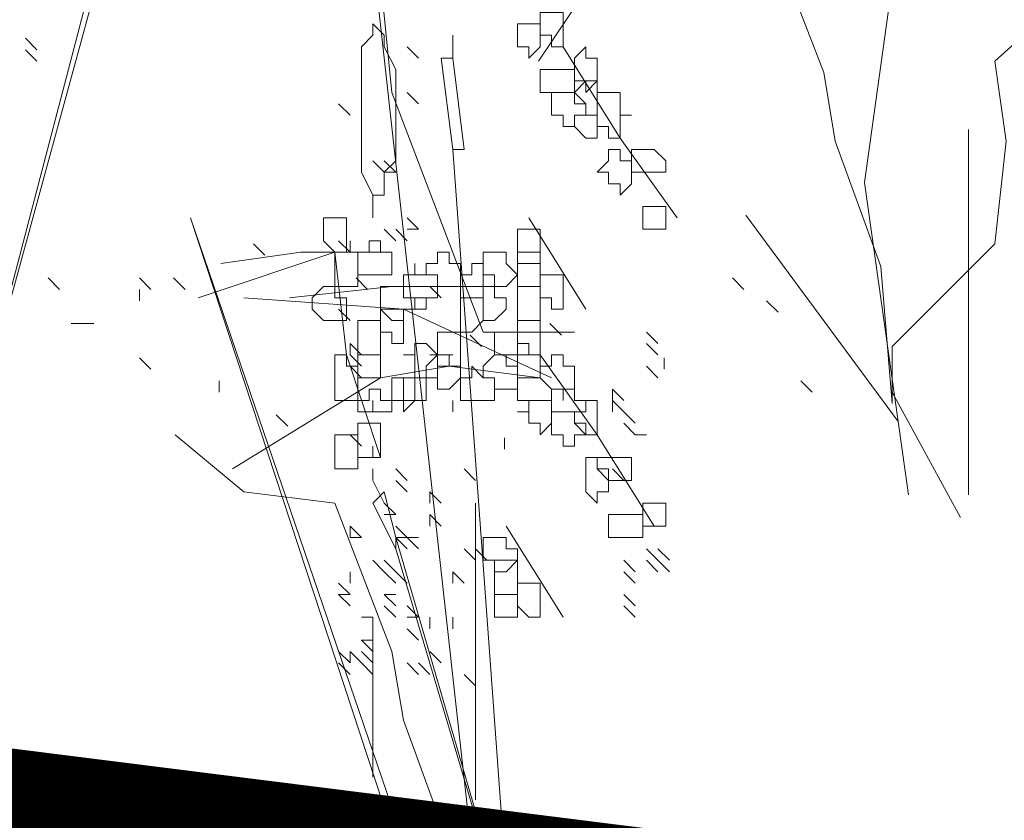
# Model space of a CAD drawing. Header units: millimetres. Extents: x 16698 to 93787, y -21104 to 39413.
# Tile 252 of 256: x 54692 to 54706, y 19699 to 19710. Entities that reach past the tile are written whole.
import ezdxf

# ---------------------------------------------------------------- set-up
doc = ezdxf.new("R2010")
doc.units = ezdxf.units.MM
doc.layers.add('__MODUS_ŚCIANY', color=2, linetype='Continuous', lineweight=35)
doc.layers.add('_MODUS - zielen', color=66, linetype='Continuous', lineweight=9)

msp = doc.modelspace()

# ---------------------------------------------------------------- linework, layer by layer
at = {"layer": '__MODUS_ŚCIANY', "ltscale": 2, "const_width": 3}
msp.add_lwpolyline([(51921.59792, 19704.92356), (53078.13625, 19704.92356), (53384.79919, 19720.01898), (53624.88625, 19719.92356), (53630.88625, 19719.92356), (53800.13625, 19719.92356), (53900.13625, 19719.92356), (54516.33569, 19720.43431), (54758.95855, 19689.92356)], dxfattribs=at)
at = {"layer": '_MODUS - zielen', "transparency": 33554687}
for p, q in [((54703.85001, 19708.12783), (54704.34081, 19711.62329)), ((54705.36333, 19703.59929), (54705.36333, 19708.89801)), ((54704.4913, 19703.59929), (54703.85001, 19708.12783)), ((54704.34081, 19704.66199), (54702.13218, 19707.65387))]:
    msp.add_line(p, q, dxfattribs=at)
for points in [[(54698.32018, 19705.95923), (54696.99647, 19709.43396), (54696.831, 19711.0886), (54697.32739, 19712.90869), (54698.15471, 19714.2324), (54698.81657, 19715.88704), (54698.98203, 19719.19631)], [(54694.49033, 19717.49822), (54690.68467, 19703.59929), (54694.32487, 19717.49822)], [(54701.10887, 19714.85081), (54700.11609, 19712.86524), (54700.61248, 19712.53432), (54699.78516, 19710.87968), (54699.12331, 19709.8869)], [(54704.25267, 19704.923), (54704.08721, 19706.90856), (54703.42536, 19708.72866), (54703.25989, 19709.72144), (54702.43257, 19711.87246), (54701.10887, 19712.03793), (54700.11609, 19712.86524)], [(54704.25267, 19704.923), (54704.25267, 19705.75032), (54705.74184, 19707.23949), (54705.90731, 19708.72866), (54705.74184, 19709.8869), (54707.39648, 19711.37607), (54707.89287, 19712.86524), (54709.21658, 19712.86524)], [(54696.71903, 19711.41952), (54698.53913, 19695.03864), (54698.53913, 19695.03864)], [(54696.71903, 19711.41952), (54698.53913, 19695.03864), (54698.53913, 19695.03864)], [(54697.87727, 19710.26128), (54697.87727, 19709.93035), (54697.87727, 19709.93035)], [(54691.84291, 19710.05237), (54691.67745, 19710.21783), (54691.67745, 19710.21783)], [(54691.84291, 19709.8869), (54691.67745, 19710.05237), (54691.67745, 19710.05237)], [(54691.84291, 19709.8869), (54691.67745, 19710.05237), (54691.67745, 19710.05237)], [(54697.38088, 19709.93035), (54697.21542, 19710.09581), (54697.21542, 19710.09581)], [(54699.47842, 19710.09581), (54700.30574, 19708.77211), (54701.13305, 19707.61386)], [(54697.71181, 19709.93035), (54697.87727, 19708.60664), (54697.87727, 19708.60664)], [(54697.71181, 19709.93035), (54697.87727, 19709.93035), (54698.04274, 19708.60664), (54697.87727, 19708.60664)], [(54697.38088, 19709.2685), (54697.21542, 19709.43396), (54697.21542, 19709.43396)], [(54696.3881, 19709.10303), (54696.22264, 19709.2685), (54696.22264, 19709.2685)], [(54697.87727, 19708.60664), (54698.87005, 19695.03864), (54698.87005, 19695.03864)], [(54696.88449, 19708.27572), (54696.71903, 19708.44118), (54696.71903, 19708.44118)], [(54697.04995, 19708.27572), (54696.88449, 19708.44118), (54696.88449, 19708.44118)], [(54697.04995, 19708.27572), (54696.88449, 19708.44118), (54696.88449, 19708.44118)], [(54697.04995, 19708.27572), (54696.88449, 19708.44118), (54696.88449, 19708.44118)], [(54697.04995, 19708.27572), (54696.88449, 19708.27572), (54696.88449, 19708.27572)], [(54696.71903, 19707.77933), (54696.71903, 19707.94479), (54696.71903, 19707.94479)], [(54696.71903, 19707.61386), (54696.71903, 19707.77933), (54696.71903, 19707.77933)], [(54698.2082, 19695.03864), (54694.07161, 19707.61386), (54698.37366, 19695.03864)], [(54697.38088, 19707.4484), (54697.21542, 19707.61386), (54697.21542, 19707.61386)], [(54697.38088, 19707.4484), (54697.21542, 19707.61386), (54697.21542, 19707.61386)], [(54698.98203, 19707.61386), (54699.80935, 19706.29016), (54699.80935, 19706.29016)], [(54697.04995, 19707.28294), (54696.88449, 19707.4484), (54696.88449, 19707.4484)], [(54697.21542, 19707.28294), (54697.04995, 19707.4484), (54697.04995, 19707.4484)], [(54697.38088, 19707.4484), (54697.21542, 19707.4484), (54697.21542, 19707.4484)], [(54697.38088, 19707.4484), (54697.21542, 19707.4484), (54697.21542, 19707.4484)], [(54696.3881, 19707.11747), (54696.22264, 19707.28294), (54696.22264, 19707.28294)], [(54696.3881, 19707.11747), (54696.3881, 19707.28294), (54696.3881, 19707.28294)], [(54696.3881, 19707.11747), (54696.3881, 19707.28294), (54696.3881, 19707.28294)], [(54696.33461, 19705.6283), (54696.16915, 19707.11747), (54694.18359, 19706.45562)], [(54696.831, 19707.11747), (54695.67276, 19707.11747), (54694.51452, 19706.95201)], [(54695.15218, 19707.07402), (54694.98672, 19707.23949), (54694.98672, 19707.23949)], [(54692.17384, 19706.57763), (54692.00838, 19706.7431), (54692.00838, 19706.7431)], [(54693.49755, 19706.57763), (54693.33208, 19706.7431), (54693.33208, 19706.7431)], [(54693.99394, 19706.57763), (54693.82847, 19706.7431), (54693.82847, 19706.7431)], [(54696.64135, 19706.57763), (54696.47589, 19706.7431), (54696.47589, 19706.7431)], [(54702.10165, 19706.57763), (54701.93618, 19706.7431), (54701.93618, 19706.7431)], [(54693.33208, 19706.41217), (54693.33208, 19706.57763), (54693.33208, 19706.57763)], [(54698.48564, 19706.62108), (54696.99647, 19706.62108), (54695.5073, 19706.45562)], [(54697.71181, 19706.45562), (54697.54635, 19706.62108), (54697.54635, 19706.62108)], [(54694.84544, 19706.45562), (54697.16193, 19706.29016), (54699.31296, 19705.29737)], [(54702.59804, 19706.24671), (54702.43257, 19706.41217), (54702.43257, 19706.41217)], [(54696.3881, 19706.12469), (54696.22264, 19706.29016), (54696.22264, 19706.29016)], [(54696.3881, 19706.12469), (54696.22264, 19706.29016), (54696.22264, 19706.29016)], [(54692.50477, 19706.08124), (54692.3393, 19706.08124), (54692.3393, 19706.08124)], [(54692.67023, 19706.08124), (54692.50477, 19706.08124), (54692.50477, 19706.08124)], [(54699.45423, 19705.91578), (54699.28877, 19706.08124), (54699.28877, 19706.08124)], [(54698.29599, 19705.75032), (54698.13052, 19705.91578), (54698.13052, 19705.91578)], [(54698.32018, 19705.95923), (54699.64388, 19705.95923), (54699.64388, 19705.95923)], [(54700.85561, 19705.79376), (54700.69015, 19705.95923), (54700.69015, 19705.95923)], [(54696.55356, 19705.6283), (54696.3881, 19705.79376), (54696.3881, 19705.79376)], [(54696.3881, 19705.6283), (54696.3881, 19705.79376), (54696.3881, 19705.79376)], [(54696.55356, 19705.6283), (54696.3881, 19705.79376), (54696.3881, 19705.79376)], [(54700.85561, 19705.6283), (54700.69015, 19705.79376), (54700.69015, 19705.79376)], [(54693.49755, 19705.41939), (54693.33208, 19705.58485), (54693.33208, 19705.58485)], [(54696.831, 19704.13913), (54696.33461, 19705.6283), (54696.33461, 19705.6283)], [(54696.55356, 19705.46284), (54696.3881, 19705.6283), (54696.3881, 19705.6283)], [(54697.71181, 19705.6283), (54697.54635, 19705.6283), (54697.54635, 19705.6283)], [(54697.87727, 19705.6283), (54697.71181, 19705.6283), (54697.71181, 19705.6283)], [(54697.87727, 19705.6283), (54697.71181, 19705.6283), (54697.71181, 19705.6283)], [(54699.14749, 19705.6283), (54699.97481, 19704.47006), (54700.80213, 19703.14635)], [(54700.9434, 19705.41939), (54700.9434, 19705.58485), (54700.9434, 19705.58485)], [(54697.82379, 19705.46284), (54696.831, 19705.29737), (54694.67998, 19703.97367)], [(54696.55356, 19705.29737), (54696.3881, 19705.46284), (54696.3881, 19705.46284)], [(54696.55356, 19705.29737), (54696.3881, 19705.46284), (54696.3881, 19705.46284)], [(54699.14749, 19705.29737), (54697.82379, 19705.46284), (54697.82379, 19705.46284)], [(54700.85561, 19705.29737), (54700.69015, 19705.46284), (54700.69015, 19705.46284)], [(54700.85561, 19705.29737), (54700.69015, 19705.46284), (54700.69015, 19705.46284)], [(54700.85561, 19705.29737), (54700.69015, 19705.46284), (54700.69015, 19705.46284)], [(54700.85561, 19705.29737), (54700.69015, 19705.46284), (54700.69015, 19705.46284)], [(54700.85561, 19705.29737), (54700.69015, 19705.46284), (54700.69015, 19705.46284)], [(54700.85561, 19705.29737), (54700.69015, 19705.46284), (54700.69015, 19705.46284)], [(54700.85561, 19705.29737), (54700.69015, 19705.46284), (54700.69015, 19705.46284)], [(54694.49033, 19705.08846), (54694.49033, 19705.25392), (54694.49033, 19705.25392)], [(54703.09443, 19705.08846), (54702.92897, 19705.25392), (54702.92897, 19705.25392)], [(54700.35922, 19704.96645), (54700.19376, 19705.13191), (54700.19376, 19705.13191)], [(54700.19376, 19704.96645), (54700.19376, 19705.13191), (54700.19376, 19705.13191)], [(54700.35922, 19704.96645), (54700.19376, 19705.13191), (54700.19376, 19705.13191)], [(54700.19376, 19704.96645), (54700.19376, 19705.13191), (54700.19376, 19705.13191)], [(54700.35922, 19704.96645), (54700.19376, 19705.13191), (54700.19376, 19705.13191)], [(54705.24545, 19703.26836), (54704.25267, 19705.08846), (54704.25267, 19705.08846)], [(54696.71903, 19704.80098), (54696.71903, 19704.96645), (54696.71903, 19704.96645)], [(54697.87727, 19704.80098), (54697.87727, 19704.96645), (54697.87727, 19704.96645)], [(54700.35922, 19704.80098), (54700.19376, 19704.96645), (54700.19376, 19704.96645)], [(54700.19376, 19704.80098), (54700.19376, 19704.96645), (54700.19376, 19704.96645)], [(54700.35922, 19704.80098), (54700.19376, 19704.96645), (54700.19376, 19704.96645)], [(54695.48311, 19704.59207), (54695.31765, 19704.75753), (54695.31765, 19704.75753)], [(54700.52469, 19704.63552), (54700.35922, 19704.80098), (54700.35922, 19704.80098)], [(54700.52469, 19704.63552), (54700.35922, 19704.80098), (54700.35922, 19704.80098)], [(54700.52469, 19704.63552), (54700.35922, 19704.80098), (54700.35922, 19704.80098)], [(54700.52469, 19704.63552), (54700.35922, 19704.80098), (54700.35922, 19704.80098)], [(54700.52469, 19704.47006), (54700.35922, 19704.63552), (54700.35922, 19704.63552)], [(54700.52469, 19704.47006), (54700.35922, 19704.63552), (54700.35922, 19704.63552)], [(54697.98925, 19696.52781), (54697.82379, 19698.51337), (54697.16193, 19700.33347), (54696.99647, 19701.32625), (54696.16915, 19703.47728), (54694.84544, 19703.64274), (54693.85266, 19704.47006)], [(54696.55356, 19704.30459), (54696.3881, 19704.47006), (54696.3881, 19704.47006)], [(54698.62692, 19704.26114), (54698.62692, 19704.42661), (54698.62692, 19704.42661)], [(54700.69015, 19704.47006), (54700.52469, 19704.47006), (54700.52469, 19704.47006)], [(54696.71903, 19704.13913), (54696.71903, 19704.30459), (54696.71903, 19704.30459)], [(54696.71903, 19703.8082), (54696.71903, 19703.97367), (54696.71903, 19703.97367)], [(54697.21542, 19703.8082), (54697.04995, 19703.97367), (54697.04995, 19703.97367)], [(54698.2082, 19703.8082), (54698.04274, 19703.97367), (54698.04274, 19703.97367)], [(54698.2082, 19703.8082), (54698.04274, 19703.97367), (54698.04274, 19703.97367)], [(54698.2082, 19703.8082), (54698.04274, 19703.97367), (54698.04274, 19703.97367)], [(54698.2082, 19703.8082), (54698.04274, 19703.97367), (54698.04274, 19703.97367)], [(54698.2082, 19703.8082), (54698.04274, 19703.97367), (54698.04274, 19703.97367)], [(54698.2082, 19703.8082), (54698.04274, 19703.97367), (54698.04274, 19703.97367)], [(54698.2082, 19703.8082), (54698.04274, 19703.97367), (54698.04274, 19703.97367)], [(54698.2082, 19703.8082), (54698.04274, 19703.97367), (54698.04274, 19703.97367)], [(54698.2082, 19703.8082), (54698.04274, 19703.97367), (54698.04274, 19703.97367)], [(54698.2082, 19703.8082), (54698.04274, 19703.97367), (54698.04274, 19703.97367)], [(54698.2082, 19703.8082), (54698.04274, 19703.97367), (54698.04274, 19703.97367)], [(54698.2082, 19703.8082), (54698.04274, 19703.97367), (54698.04274, 19703.97367)], [(54700.35922, 19703.8082), (54700.19376, 19703.97367), (54700.19376, 19703.97367)], [(54696.71903, 19703.8082), (54696.88449, 19703.47728), (54696.88449, 19703.47728)], [(54697.21542, 19703.64274), (54697.04995, 19703.8082), (54697.04995, 19703.8082)], [(54696.71903, 19703.47728), (54696.88449, 19703.64274), (54697.04995, 19702.98089), (54697.04995, 19702.81542)], [(54697.71181, 19703.47728), (54697.54635, 19703.64274), (54697.54635, 19703.64274)], [(54697.71181, 19703.47728), (54697.54635, 19703.64274), (54697.54635, 19703.64274)], [(54697.71181, 19703.47728), (54697.54635, 19703.64274), (54697.54635, 19703.64274)], [(54697.54635, 19703.47728), (54697.54635, 19703.64274), (54697.54635, 19703.64274)], [(54697.71181, 19703.47728), (54697.54635, 19703.64274), (54697.54635, 19703.64274)], [(54696.71903, 19703.47728), (54697.04995, 19702.81542), (54697.04995, 19702.81542)], [(54697.04995, 19703.31181), (54696.88449, 19703.47728), (54696.88449, 19703.47728)], [(54697.04995, 19703.31181), (54696.88449, 19703.47728), (54696.88449, 19703.47728)], [(54698.2082, 19703.47728), (54698.2082, 19699.83708), (54698.2082, 19699.83708)], [(54697.04995, 19703.31181), (54696.88449, 19703.31181), (54696.88449, 19703.31181)], [(54697.71181, 19703.14635), (54697.54635, 19703.31181), (54697.54635, 19703.31181)], [(54697.54635, 19703.14635), (54697.54635, 19703.31181), (54697.54635, 19703.31181)], [(54697.71181, 19703.14635), (54697.54635, 19703.31181), (54697.54635, 19703.31181)], [(54696.55356, 19702.98089), (54696.3881, 19703.14635), (54696.3881, 19703.14635)], [(54696.3881, 19702.98089), (54696.3881, 19703.14635), (54696.3881, 19703.14635)], [(54696.55356, 19702.98089), (54696.3881, 19703.14635), (54696.3881, 19703.14635)], [(54696.55356, 19702.98089), (54696.3881, 19703.14635), (54696.3881, 19703.14635)], [(54696.3881, 19702.98089), (54696.3881, 19703.14635), (54696.3881, 19703.14635)], [(54696.55356, 19702.98089), (54696.3881, 19703.14635), (54696.3881, 19703.14635)], [(54697.21542, 19702.98089), (54697.04995, 19703.14635), (54697.04995, 19703.14635)], [(54698.6511, 19703.14635), (54699.47842, 19701.82264), (54699.47842, 19701.82264)], [(54696.55356, 19702.98089), (54696.3881, 19702.98089), (54696.3881, 19702.98089)], [(54696.55356, 19702.98089), (54696.3881, 19702.98089), (54696.3881, 19702.98089)], [(54696.55356, 19702.98089), (54696.3881, 19702.98089), (54696.3881, 19702.98089)], [(54697.21542, 19702.98089), (54697.04995, 19702.98089), (54697.04995, 19702.98089)], [(54697.21542, 19702.98089), (54697.04995, 19702.98089), (54697.04995, 19702.98089)], [(54697.21542, 19702.81542), (54697.04995, 19702.98089), (54697.04995, 19702.98089)], [(54697.21542, 19702.81542), (54697.04995, 19702.98089), (54697.04995, 19702.98089)], [(54697.04995, 19702.98089), (54699.36644, 19695.03864), (54699.36644, 19695.03864)], [(54697.38088, 19702.98089), (54697.21542, 19702.98089), (54697.21542, 19702.98089)], [(54697.38088, 19702.81542), (54697.21542, 19702.98089), (54697.21542, 19702.98089)], [(54697.04995, 19702.81542), (54699.36644, 19695.03864), (54699.36644, 19695.03864)], [(54698.2082, 19702.64996), (54698.04274, 19702.81542), (54698.04274, 19702.81542)], [(54698.2082, 19702.64996), (54698.04274, 19702.81542), (54698.04274, 19702.81542)], [(54698.2082, 19702.64996), (54698.04274, 19702.81542), (54698.04274, 19702.81542)], [(54698.2082, 19702.64996), (54698.04274, 19702.81542), (54698.04274, 19702.81542)], [(54698.2082, 19702.64996), (54698.04274, 19702.81542), (54698.04274, 19702.81542)], [(54698.2082, 19702.64996), (54698.04274, 19702.81542), (54698.04274, 19702.81542)], [(54698.2082, 19702.64996), (54698.04274, 19702.81542), (54698.04274, 19702.81542)], [(54698.37366, 19702.64996), (54698.2082, 19702.81542), (54698.2082, 19702.81542)], [(54698.37366, 19702.64996), (54698.2082, 19702.81542), (54698.2082, 19702.81542)], [(54700.85561, 19702.64996), (54700.69015, 19702.81542), (54700.69015, 19702.81542)], [(54700.85561, 19702.64996), (54700.69015, 19702.81542), (54700.69015, 19702.81542)], [(54700.85561, 19702.64996), (54700.69015, 19702.81542), (54700.69015, 19702.81542)], [(54701.02108, 19702.64996), (54700.85561, 19702.81542), (54700.85561, 19702.81542)], [(54696.88449, 19702.4845), (54696.71903, 19702.64996), (54696.71903, 19702.64996)], [(54697.04995, 19702.4845), (54696.88449, 19702.64996), (54696.88449, 19702.64996)], [(54697.04995, 19702.4845), (54696.88449, 19702.64996), (54696.88449, 19702.64996)], [(54697.04995, 19702.4845), (54696.88449, 19702.64996), (54696.88449, 19702.64996)], [(54697.04995, 19702.4845), (54696.88449, 19702.64996), (54696.88449, 19702.64996)], [(54697.04995, 19702.4845), (54696.88449, 19702.64996), (54696.88449, 19702.64996)], [(54697.04995, 19702.4845), (54696.88449, 19702.64996), (54696.88449, 19702.64996)], [(54697.04995, 19702.4845), (54696.88449, 19702.64996), (54696.88449, 19702.64996)], [(54697.04995, 19702.4845), (54696.88449, 19702.64996), (54696.88449, 19702.64996)], [(54700.52469, 19702.4845), (54700.35922, 19702.64996), (54700.35922, 19702.64996)], [(54700.85561, 19702.4845), (54700.69015, 19702.64996), (54700.69015, 19702.64996)], [(54700.85561, 19702.4845), (54700.69015, 19702.64996), (54700.69015, 19702.64996)], [(54701.02108, 19702.4845), (54700.85561, 19702.64996), (54700.85561, 19702.64996)], [(54701.02108, 19702.4845), (54700.85561, 19702.64996), (54700.85561, 19702.64996)], [(54696.3881, 19702.31903), (54696.3881, 19702.4845), (54696.3881, 19702.4845)], [(54697.04995, 19702.31903), (54696.88449, 19702.4845), (54696.88449, 19702.4845)], [(54697.04995, 19702.31903), (54696.88449, 19702.4845), (54696.88449, 19702.4845)], [(54697.04995, 19702.31903), (54696.88449, 19702.4845), (54696.88449, 19702.4845)], [(54697.04995, 19702.31903), (54696.88449, 19702.4845), (54696.88449, 19702.4845)], [(54697.04995, 19702.31903), (54696.88449, 19702.4845), (54696.88449, 19702.4845)], [(54697.04995, 19702.31903), (54696.88449, 19702.4845), (54696.88449, 19702.4845)], [(54697.04995, 19702.31903), (54696.88449, 19702.4845), (54696.88449, 19702.4845)], [(54697.04995, 19702.31903), (54696.88449, 19702.4845), (54696.88449, 19702.4845)], [(54697.04995, 19702.31903), (54696.88449, 19702.4845), (54696.88449, 19702.4845)], [(54697.04995, 19702.31903), (54696.88449, 19702.4845), (54696.88449, 19702.4845)], [(54697.04995, 19702.31903), (54696.88449, 19702.4845), (54696.88449, 19702.4845)], [(54697.04995, 19702.31903), (54696.88449, 19702.4845), (54696.88449, 19702.4845)], [(54697.04995, 19702.31903), (54696.88449, 19702.4845), (54696.88449, 19702.4845)], [(54697.04995, 19702.31903), (54696.88449, 19702.4845), (54696.88449, 19702.4845)], [(54697.21542, 19702.31903), (54697.04995, 19702.4845), (54697.04995, 19702.4845)], [(54697.87727, 19702.31903), (54697.87727, 19702.4845), (54697.87727, 19702.4845)], [(54698.04274, 19702.31903), (54697.87727, 19702.4845), (54697.87727, 19702.4845)], [(54697.87727, 19702.31903), (54697.87727, 19702.4845), (54697.87727, 19702.4845)], [(54700.52469, 19702.31903), (54700.35922, 19702.4845), (54700.35922, 19702.4845)], [(54696.3881, 19702.15357), (54696.22264, 19702.31903), (54696.22264, 19702.31903)], [(54696.3881, 19701.98811), (54696.22264, 19702.15357), (54696.22264, 19702.15357)], [(54696.3881, 19701.98811), (54696.22264, 19702.15357), (54696.22264, 19702.15357)], [(54696.3881, 19702.15357), (54696.22264, 19702.15357), (54696.22264, 19702.15357)], [(54696.3881, 19701.98811), (54696.22264, 19702.15357), (54696.22264, 19702.15357)], [(54697.04995, 19702.15357), (54696.88449, 19702.15357), (54696.88449, 19702.15357)], [(54697.04995, 19701.98811), (54696.88449, 19702.15357), (54696.88449, 19702.15357)], [(54697.04995, 19702.15357), (54696.88449, 19702.15357), (54696.88449, 19702.15357)], [(54697.04995, 19701.98811), (54696.88449, 19702.15357), (54696.88449, 19702.15357)], [(54700.52469, 19701.98811), (54700.35922, 19702.15357), (54700.35922, 19702.15357)], [(54697.04995, 19701.82264), (54696.88449, 19701.98811), (54696.88449, 19701.98811)], [(54697.38088, 19701.82264), (54697.21542, 19701.98811), (54697.21542, 19701.98811)], [(54700.52469, 19701.82264), (54700.35922, 19701.98811), (54700.35922, 19701.98811)], [(54700.52469, 19701.82264), (54700.35922, 19701.98811), (54700.35922, 19701.98811)], [(54696.71903, 19701.82264), (54696.55356, 19701.82264), (54696.55356, 19701.82264)], [(54696.71903, 19701.82264), (54696.55356, 19701.82264), (54696.55356, 19701.82264)], [(54696.71903, 19701.82264), (54696.55356, 19701.82264), (54696.55356, 19701.82264)], [(54696.71903, 19701.82264), (54696.55356, 19701.82264), (54696.55356, 19701.82264)], [(54696.71903, 19699.50615), (54696.71903, 19701.82264), (54696.71903, 19701.82264)], [(54697.38088, 19701.82264), (54697.21542, 19701.82264), (54697.21542, 19701.82264)], [(54697.54635, 19701.65718), (54697.54635, 19701.82264), (54697.54635, 19701.82264)], [(54697.54635, 19701.65718), (54697.54635, 19701.82264), (54697.54635, 19701.82264)], [(54697.54635, 19701.65718), (54697.54635, 19701.82264), (54697.54635, 19701.82264)], [(54697.54635, 19701.65718), (54697.54635, 19701.82264), (54697.54635, 19701.82264)], [(54697.54635, 19701.65718), (54697.54635, 19701.82264), (54697.54635, 19701.82264)], [(54697.54635, 19701.65718), (54697.54635, 19701.82264), (54697.54635, 19701.82264)], [(54697.54635, 19701.65718), (54697.54635, 19701.82264), (54697.54635, 19701.82264)], [(54697.54635, 19701.65718), (54697.54635, 19701.82264), (54697.54635, 19701.82264)], [(54697.54635, 19701.65718), (54697.54635, 19701.82264), (54697.54635, 19701.82264)], [(54697.87727, 19701.65718), (54697.87727, 19701.82264), (54697.87727, 19701.82264)], [(54697.38088, 19701.49172), (54697.21542, 19701.65718), (54697.21542, 19701.65718)], [(54697.38088, 19701.49172), (54697.21542, 19701.65718), (54697.21542, 19701.65718)], [(54697.38088, 19701.49172), (54697.21542, 19701.65718), (54697.21542, 19701.65718)], [(54696.71903, 19701.49172), (54696.55356, 19701.49172), (54696.55356, 19701.49172)], [(54696.71903, 19701.32625), (54696.55356, 19701.49172), (54696.55356, 19701.49172)], [(54696.3881, 19701.16079), (54696.22264, 19701.32625), (54696.22264, 19701.32625)], [(54696.3881, 19701.16079), (54696.22264, 19701.32625), (54696.22264, 19701.32625)], [(54696.55356, 19701.16079), (54696.3881, 19701.32625), (54696.3881, 19701.32625)], [(54696.3881, 19701.16079), (54696.3881, 19701.32625), (54696.3881, 19701.32625)], [(54696.55356, 19701.16079), (54696.3881, 19701.32625), (54696.3881, 19701.32625)], [(54696.71903, 19701.16079), (54696.55356, 19701.32625), (54696.55356, 19701.32625)], [(54696.71903, 19701.16079), (54696.71903, 19701.32625), (54696.71903, 19701.32625)], [(54697.71181, 19701.16079), (54697.54635, 19701.32625), (54697.54635, 19701.32625)], [(54697.71181, 19701.16079), (54697.54635, 19701.32625), (54697.54635, 19701.32625)], [(54697.71181, 19701.16079), (54697.54635, 19701.32625), (54697.54635, 19701.32625)], [(54696.3881, 19700.99532), (54696.22264, 19701.16079), (54696.22264, 19701.16079)], [(54696.71903, 19700.99532), (54696.55356, 19701.16079), (54696.55356, 19701.16079)], [(54696.71903, 19700.99532), (54696.71903, 19701.16079), (54696.71903, 19701.16079)], [(54697.38088, 19700.99532), (54697.21542, 19701.16079), (54697.21542, 19701.16079)], [(54697.54635, 19700.99532), (54697.38088, 19701.16079), (54697.38088, 19701.16079)], [(54698.2082, 19700.82986), (54698.04274, 19700.99532), (54698.04274, 19700.99532)], [(54698.2082, 19700.82986), (54698.04274, 19700.99532), (54698.04274, 19700.99532)], [(54698.2082, 19700.82986), (54698.04274, 19700.99532), (54698.04274, 19700.99532)], [(54698.2082, 19699.17523), (54698.2082, 19700.6644), (54698.2082, 19700.6644)]]:
    msp.add_lwpolyline(points, dxfattribs=at)
for points in [[(54699.31296, 19710.59221), (54699.14749, 19710.59221), (54699.14749, 19710.42674), (54699.14749, 19710.26128), (54699.14749, 19710.26128), (54699.31296, 19710.26128), (54699.31296, 19710.09581), (54699.47842, 19710.09581), (54699.47842, 19710.09581), (54699.47842, 19710.26128), (54699.47842, 19710.26128), (54699.47842, 19710.42674), (54699.47842, 19710.59221), (54699.47842, 19710.59221)], [(54696.71903, 19710.42674), (54696.71903, 19710.42674), (54696.71903, 19710.26128), (54696.71903, 19710.26128), (54696.55356, 19710.09581), (54696.55356, 19709.76489), (54696.55356, 19709.59942), (54696.55356, 19709.43396), (54696.55356, 19709.10303), (54696.55356, 19708.77211), (54696.55356, 19708.60664), (54696.55356, 19708.44118), (54696.55356, 19708.27572), (54696.71903, 19707.94479), (54696.71903, 19707.94479), (54696.71903, 19707.77933), (54696.71903, 19707.94479), (54696.88449, 19707.94479), (54696.88449, 19707.94479), (54696.88449, 19708.27572), (54697.04995, 19708.44118), (54697.04995, 19708.60664), (54697.04995, 19708.77211), (54697.04995, 19709.10303), (54697.04995, 19709.43396), (54697.04995, 19709.59942), (54697.04995, 19709.76489), (54696.88449, 19710.09581), (54696.88449, 19710.26128), (54696.88449, 19710.26128)], [(54698.81657, 19710.42674), (54698.81657, 19710.26128), (54698.81657, 19710.26128), (54698.81657, 19710.26128), (54698.81657, 19710.09581), (54698.81657, 19710.09581), (54698.81657, 19710.09581), (54698.98203, 19710.09581), (54698.98203, 19709.93035), (54699.14749, 19710.09581), (54699.14749, 19710.09581), (54699.14749, 19710.09581), (54699.14749, 19710.26128), (54699.14749, 19710.26128), (54699.14749, 19710.42674), (54698.98203, 19710.42674)], [(54699.80935, 19710.09581), (54699.64388, 19709.93035), (54699.64388, 19709.76489), (54699.64388, 19709.76489), (54699.64388, 19709.59942), (54699.80935, 19709.59942), (54699.80935, 19709.43396), (54699.80935, 19709.43396), (54699.97481, 19709.59942), (54699.97481, 19709.76489), (54699.97481, 19709.76489), (54699.97481, 19709.93035), (54699.80935, 19709.93035)], [(54699.31296, 19709.76489), (54699.14749, 19709.76489), (54699.14749, 19709.59942), (54699.14749, 19709.43396), (54699.31296, 19709.43396), (54699.31296, 19709.43396), (54699.47842, 19709.43396), (54699.47842, 19709.43396), (54699.64388, 19709.43396), (54699.64388, 19709.43396), (54699.64388, 19709.59942), (54699.64388, 19709.76489), (54699.47842, 19709.76489), (54699.47842, 19709.76489), (54699.47842, 19709.76489)], [(54699.80935, 19709.59942), (54699.64388, 19709.43396), (54699.64388, 19709.43396), (54699.80935, 19709.2685), (54699.80935, 19709.10303), (54699.80935, 19709.10303), (54699.97481, 19709.10303), (54699.97481, 19709.10303), (54699.97481, 19709.2685), (54699.97481, 19709.43396), (54699.97481, 19709.43396), (54699.97481, 19709.59942)], [(54699.47842, 19709.43396), (54699.47842, 19709.43396), (54699.31296, 19709.43396), (54699.31296, 19709.2685), (54699.31296, 19709.10303), (54699.31296, 19709.10303), (54699.47842, 19709.10303), (54699.47842, 19708.93757), (54699.47842, 19708.93757), (54699.64388, 19708.93757), (54699.64388, 19709.10303), (54699.80935, 19709.10303), (54699.80935, 19709.10303), (54699.80935, 19709.2685), (54699.64388, 19709.2685), (54699.64388, 19709.43396)], [(54700.14027, 19709.43396), (54699.97481, 19709.43396), (54699.97481, 19709.2685), (54699.97481, 19709.10303), (54699.97481, 19709.10303), (54699.97481, 19708.93757), (54700.14027, 19708.93757), (54700.14027, 19708.77211), (54700.30574, 19708.77211), (54700.30574, 19708.93757), (54700.30574, 19709.10303), (54700.4712, 19709.10303), (54700.30574, 19709.10303), (54700.30574, 19709.2685), (54700.30574, 19709.43396)], [(54699.80935, 19709.10303), (54699.80935, 19709.10303), (54699.64388, 19709.10303), (54699.64388, 19708.93757), (54699.80935, 19708.77211), (54699.80935, 19708.77211), (54699.80935, 19708.77211), (54699.97481, 19708.77211), (54699.97481, 19708.77211), (54699.97481, 19708.77211), (54699.97481, 19708.93757), (54699.97481, 19709.10303), (54699.97481, 19709.10303), (54699.97481, 19709.10303)], [(54700.14027, 19708.60664), (54700.14027, 19708.44118), (54699.97481, 19708.27572), (54700.14027, 19708.27572), (54700.14027, 19708.11025), (54700.30574, 19708.11025), (54700.30574, 19707.94479), (54700.30574, 19707.94479), (54700.4712, 19708.11025), (54700.4712, 19708.27572), (54700.4712, 19708.27572), (54700.4712, 19708.44118), (54700.30574, 19708.44118), (54700.30574, 19708.60664), (54700.30574, 19708.60664)], [(54700.63666, 19708.60664), (54700.4712, 19708.60664), (54700.4712, 19708.60664), (54700.4712, 19708.44118), (54700.4712, 19708.27572), (54700.63666, 19708.27572), (54700.63666, 19708.27572), (54700.63666, 19708.27572), (54700.80213, 19708.27572), (54700.80213, 19708.27572), (54700.96759, 19708.27572), (54700.96759, 19708.44118), (54700.80213, 19708.60664), (54700.80213, 19708.60664)], [(54700.63666, 19707.77933), (54700.63666, 19707.77933), (54700.63666, 19707.61386), (54700.63666, 19707.61386), (54700.63666, 19707.4484), (54700.63666, 19707.4484), (54700.80213, 19707.4484), (54700.96759, 19707.4484), (54700.96759, 19707.4484), (54700.96759, 19707.61386), (54700.96759, 19707.61386), (54700.96759, 19707.77933), (54700.80213, 19707.77933)], [(54696.16915, 19707.61386), (54696.00369, 19707.61386), (54696.00369, 19707.4484), (54696.00369, 19707.4484), (54696.00369, 19707.28294), (54696.16915, 19707.11747), (54696.16915, 19707.11747), (54696.33461, 19707.11747), (54696.33461, 19707.28294), (54696.33461, 19707.4484), (54696.33461, 19707.4484), (54696.33461, 19707.61386)], [(54698.81657, 19707.4484), (54698.81657, 19707.4484), (54698.81657, 19707.28294), (54698.81657, 19707.11747), (54698.81657, 19707.11747), (54698.81657, 19706.95201), (54698.98203, 19706.95201), (54699.14749, 19706.95201), (54699.14749, 19707.11747), (54699.14749, 19707.11747), (54699.14749, 19707.28294), (54699.14749, 19707.4484), (54698.98203, 19707.4484)], [(54696.66554, 19707.28294), (54696.66554, 19707.11747), (54696.50008, 19707.11747), (54696.50008, 19707.11747), (54696.50008, 19706.95201), (54696.50008, 19706.78655), (54696.66554, 19706.78655), (54696.66554, 19706.78655), (54696.831, 19706.78655), (54696.831, 19706.78655), (54696.831, 19706.78655), (54696.99647, 19706.78655), (54696.99647, 19706.95201), (54696.99647, 19707.11747), (54696.831, 19707.11747), (54696.831, 19707.11747), (54696.831, 19707.11747), (54696.831, 19707.28294)], [(54696.16915, 19707.11747), (54696.16915, 19706.95201), (54696.16915, 19706.78655), (54696.16915, 19706.78655), (54696.16915, 19706.62108), (54696.33461, 19706.62108), (54696.50008, 19706.62108), (54696.50008, 19706.62108), (54696.50008, 19706.78655), (54696.50008, 19706.78655), (54696.50008, 19706.95201), (54696.50008, 19707.11747), (54696.33461, 19707.11747)], [(54697.65832, 19707.11747), (54697.65832, 19706.95201), (54697.49286, 19706.95201), (54697.49286, 19706.78655), (54697.65832, 19706.78655), (54697.65832, 19706.62108), (54697.65832, 19706.62108), (54697.82379, 19706.62108), (54697.98925, 19706.62108), (54697.98925, 19706.78655), (54697.98925, 19706.78655), (54697.98925, 19706.95201), (54697.82379, 19706.95201), (54697.82379, 19707.11747)], [(54698.48564, 19707.11747), (54698.32018, 19707.11747), (54698.32018, 19706.95201), (54698.32018, 19706.78655), (54698.32018, 19706.78655), (54698.48564, 19706.78655), (54698.48564, 19706.62108), (54698.48564, 19706.62108), (54698.6511, 19706.62108), (54698.81657, 19706.78655), (54698.81657, 19706.78655), (54698.6511, 19706.95201), (54698.6511, 19707.11747)], [(54698.81657, 19707.11747), (54698.81657, 19706.95201), (54698.81657, 19706.78655), (54698.81657, 19706.78655), (54698.81657, 19706.78655), (54698.81657, 19706.62108), (54698.98203, 19706.62108), (54699.14749, 19706.62108), (54699.14749, 19706.62108), (54699.14749, 19706.78655), (54699.14749, 19706.78655), (54699.14749, 19706.95201), (54699.14749, 19706.95201), (54699.14749, 19707.11747), (54698.98203, 19707.11747)], [(54697.32739, 19706.78655), (54697.16193, 19706.78655), (54697.16193, 19706.78655), (54697.16193, 19706.62108), (54697.16193, 19706.45562), (54697.32739, 19706.45562), (54697.32739, 19706.45562), (54697.32739, 19706.45562), (54697.49286, 19706.45562), (54697.49286, 19706.45562), (54697.65832, 19706.45562), (54697.65832, 19706.62108), (54697.65832, 19706.78655), (54697.49286, 19706.78655), (54697.49286, 19706.78655), (54697.32739, 19706.78655), (54697.32739, 19706.95201), (54697.32739, 19706.95201)], [(54698.15471, 19706.78655), (54697.98925, 19706.78655), (54697.98925, 19706.78655), (54697.98925, 19706.62108), (54697.98925, 19706.45562), (54698.15471, 19706.45562), (54698.15471, 19706.45562), (54698.32018, 19706.45562), (54698.32018, 19706.45562), (54698.32018, 19706.45562), (54698.32018, 19706.62108), (54698.32018, 19706.78655), (54698.32018, 19706.78655), (54698.32018, 19706.78655), (54698.32018, 19706.95201), (54698.15471, 19706.95201)], [(54697.32739, 19706.78655), (54697.32739, 19706.78655), (54697.16193, 19706.78655), (54697.16193, 19706.62108), (54697.16193, 19706.45562), (54697.32739, 19706.45562), (54697.32739, 19706.45562), (54697.32739, 19706.45562), (54697.32739, 19706.29016), (54697.49286, 19706.29016), (54697.49286, 19706.45562), (54697.65832, 19706.45562), (54697.65832, 19706.45562), (54697.65832, 19706.62108), (54697.65832, 19706.78655), (54697.49286, 19706.78655), (54697.49286, 19706.78655)], [(54699.31296, 19706.78655), (54699.14749, 19706.78655), (54699.14749, 19706.62108), (54699.14749, 19706.45562), (54699.14749, 19706.45562), (54699.31296, 19706.45562), (54699.31296, 19706.29016), (54699.47842, 19706.29016), (54699.47842, 19706.29016), (54699.47842, 19706.45562), (54699.47842, 19706.45562), (54699.47842, 19706.62108), (54699.47842, 19706.78655), (54699.47842, 19706.78655)], [(54696.00369, 19706.62108), (54695.83822, 19706.45562), (54695.83822, 19706.45562), (54695.83822, 19706.29016), (54696.00369, 19706.12469), (54696.16915, 19706.12469), (54696.16915, 19706.12469), (54696.16915, 19706.12469), (54696.16915, 19706.12469), (54696.33461, 19706.12469), (54696.33461, 19706.29016), (54696.33461, 19706.45562), (54696.16915, 19706.45562), (54696.16915, 19706.62108)], [(54696.99647, 19706.62108), (54696.831, 19706.62108), (54696.831, 19706.45562), (54696.831, 19706.45562), (54696.831, 19706.29016), (54696.99647, 19706.12469), (54697.16193, 19706.12469), (54697.16193, 19706.12469), (54697.16193, 19706.29016), (54697.32739, 19706.29016), (54697.32739, 19706.45562), (54697.16193, 19706.45562), (54697.16193, 19706.62108), (54697.16193, 19706.62108)], [(54698.32018, 19706.62108), (54698.32018, 19706.62108), (54698.32018, 19706.45562), (54698.32018, 19706.45562), (54698.32018, 19706.29016), (54698.32018, 19706.29016), (54698.32018, 19706.12469), (54698.48564, 19706.12469), (54698.48564, 19706.12469), (54698.6511, 19706.29016), (54698.6511, 19706.45562), (54698.6511, 19706.45562), (54698.48564, 19706.45562), (54698.48564, 19706.62108), (54698.48564, 19706.62108)], [(54698.81657, 19706.62108), (54698.81657, 19706.45562), (54698.81657, 19706.45562), (54698.81657, 19706.45562), (54698.81657, 19706.29016), (54698.81657, 19706.29016), (54698.81657, 19706.12469), (54698.98203, 19706.12469), (54698.98203, 19706.12469), (54699.14749, 19706.12469), (54699.14749, 19706.12469), (54699.14749, 19706.29016), (54699.14749, 19706.45562), (54699.14749, 19706.45562), (54699.14749, 19706.45562), (54699.14749, 19706.62108), (54698.98203, 19706.62108)], [(54697.98925, 19706.45562), (54697.98925, 19706.45562), (54697.98925, 19706.29016), (54697.98925, 19706.12469), (54697.98925, 19706.12469), (54697.98925, 19706.12469), (54697.98925, 19705.95923), (54698.15471, 19705.95923), (54698.32018, 19706.12469), (54698.32018, 19706.12469), (54698.32018, 19706.29016), (54698.32018, 19706.45562), (54698.15471, 19706.45562), (54698.15471, 19706.45562)], [(54696.831, 19706.29016), (54696.831, 19706.12469), (54696.831, 19706.12469), (54696.831, 19706.12469), (54696.831, 19705.95923), (54696.831, 19705.95923), (54696.831, 19705.95923), (54696.99647, 19705.95923), (54696.99647, 19705.79376), (54697.16193, 19705.79376), (54697.16193, 19705.95923), (54697.16193, 19705.95923), (54697.16193, 19705.95923), (54697.16193, 19706.12469), (54697.16193, 19706.12469), (54697.16193, 19706.29016), (54696.99647, 19706.29016)], [(54696.50008, 19706.12469), (54696.50008, 19706.12469), (54696.50008, 19705.95923), (54696.50008, 19705.95923), (54696.50008, 19705.79376), (54696.50008, 19705.6283), (54696.66554, 19705.6283), (54696.831, 19705.6283), (54696.831, 19705.79376), (54696.831, 19705.95923), (54696.831, 19705.95923), (54696.831, 19706.12469), (54696.66554, 19706.12469)], [(54698.81657, 19706.12469), (54698.81657, 19706.12469), (54698.81657, 19705.95923), (54698.81657, 19705.95923), (54698.81657, 19705.79376), (54698.81657, 19705.6283), (54698.98203, 19705.6283), (54699.14749, 19705.6283), (54699.14749, 19705.79376), (54699.14749, 19705.79376), (54699.14749, 19705.95923), (54699.14749, 19705.95923), (54699.14749, 19706.12469), (54698.98203, 19706.12469)], [(54697.65832, 19705.95923), (54697.65832, 19705.95923), (54697.65832, 19705.95923), (54697.65832, 19705.79376), (54697.65832, 19705.6283), (54697.65832, 19705.6283), (54697.65832, 19705.6283), (54697.65832, 19705.46284), (54697.82379, 19705.46284), (54697.98925, 19705.46284), (54697.98925, 19705.6283), (54697.98925, 19705.6283), (54697.98925, 19705.6283), (54697.98925, 19705.79376), (54697.98925, 19705.79376), (54697.98925, 19705.95923), (54697.82379, 19705.95923), (54697.82379, 19705.95923)], [(54698.48564, 19705.95923), (54698.48564, 19705.95923), (54698.48564, 19705.95923), (54698.48564, 19705.79376), (54698.48564, 19705.6283), (54698.48564, 19705.6283), (54698.48564, 19705.6283), (54698.6511, 19705.6283), (54698.81657, 19705.6283), (54698.81657, 19705.6283), (54698.81657, 19705.79376), (54698.81657, 19705.95923), (54698.6511, 19705.95923)], [(54697.32739, 19705.79376), (54697.32739, 19705.6283), (54697.16193, 19705.6283), (54697.32739, 19705.6283), (54697.32739, 19705.46284), (54697.32739, 19705.29737), (54697.32739, 19705.29737), (54697.49286, 19705.29737), (54697.65832, 19705.29737), (54697.65832, 19705.46284), (54697.65832, 19705.6283), (54697.65832, 19705.6283), (54697.49286, 19705.79376)], [(54698.81657, 19705.79376), (54698.81657, 19705.79376), (54698.81657, 19705.6283), (54698.81657, 19705.6283), (54698.81657, 19705.46284), (54698.81657, 19705.29737), (54698.81657, 19705.29737), (54698.81657, 19705.29737), (54698.98203, 19705.29737), (54699.14749, 19705.29737), (54699.14749, 19705.46284), (54699.14749, 19705.6283), (54699.14749, 19705.6283), (54698.98203, 19705.6283), (54698.98203, 19705.79376)], [(54696.16915, 19705.6283), (54696.16915, 19705.46284), (54696.16915, 19705.46284), (54696.16915, 19705.29737), (54696.16915, 19705.29737), (54696.16915, 19705.13191), (54696.16915, 19705.13191), (54696.16915, 19704.96645), (54696.33461, 19704.96645), (54696.50008, 19704.96645), (54696.50008, 19705.13191), (54696.50008, 19705.29737), (54696.50008, 19705.29737), (54696.50008, 19705.29737), (54696.50008, 19705.46284), (54696.33461, 19705.46284), (54696.33461, 19705.6283)], [(54696.50008, 19705.6283), (54696.50008, 19705.6283), (54696.50008, 19705.6283), (54696.50008, 19705.46284), (54696.50008, 19705.29737), (54696.50008, 19705.29737), (54696.66554, 19705.29737), (54696.831, 19705.29737), (54696.831, 19705.29737), (54696.831, 19705.29737), (54696.831, 19705.46284), (54696.831, 19705.6283), (54696.831, 19705.6283), (54696.66554, 19705.6283)], [(54697.65832, 19705.6283), (54697.49286, 19705.46284), (54697.49286, 19705.29737), (54697.49286, 19705.29737), (54697.65832, 19705.29737), (54697.65832, 19705.13191), (54697.65832, 19705.13191), (54697.82379, 19705.13191), (54697.98925, 19705.29737), (54697.98925, 19705.29737), (54697.98925, 19705.46284), (54697.82379, 19705.46284), (54697.82379, 19705.6283)], [(54698.48564, 19705.6283), (54698.32018, 19705.46284), (54698.32018, 19705.29737), (54698.32018, 19705.29737), (54698.48564, 19705.29737), (54698.48564, 19705.13191), (54698.48564, 19705.13191), (54698.6511, 19705.13191), (54698.81657, 19705.13191), (54698.81657, 19705.29737), (54698.81657, 19705.29737), (54698.81657, 19705.46284), (54698.6511, 19705.46284), (54698.6511, 19705.6283)], [(54699.31296, 19705.6283), (54699.31296, 19705.46284), (54699.14749, 19705.46284), (54699.14749, 19705.29737), (54699.14749, 19705.29737), (54699.31296, 19705.13191), (54699.47842, 19705.13191), (54699.47842, 19704.96645), (54699.47842, 19704.96645), (54699.47842, 19705.13191), (54699.64388, 19705.13191), (54699.64388, 19705.29737), (54699.64388, 19705.29737), (54699.64388, 19705.46284), (54699.47842, 19705.46284), (54699.47842, 19705.6283), (54699.47842, 19705.6283)], [(54697.32739, 19705.29737), (54697.16193, 19705.29737), (54697.16193, 19705.29737), (54697.16193, 19705.13191), (54697.16193, 19704.96645), (54697.32739, 19704.96645), (54697.32739, 19704.96645), (54697.32739, 19704.96645), (54697.49286, 19704.96645), (54697.49286, 19704.96645), (54697.49286, 19705.13191), (54697.49286, 19705.29737), (54697.49286, 19705.29737), (54697.32739, 19705.29737), (54697.32739, 19705.46284)], [(54698.15471, 19705.29737), (54697.98925, 19705.29737), (54697.98925, 19705.29737), (54697.98925, 19705.13191), (54697.98925, 19704.96645), (54698.15471, 19704.96645), (54698.15471, 19704.96645), (54698.32018, 19704.96645), (54698.32018, 19704.96645), (54698.32018, 19704.96645), (54698.48564, 19704.96645), (54698.48564, 19705.13191), (54698.48564, 19705.29737), (54698.32018, 19705.29737), (54698.32018, 19705.29737), (54698.32018, 19705.29737), (54698.15471, 19705.46284)], [(54696.99647, 19705.29737), (54696.99647, 19705.29737), (54696.99647, 19705.13191), (54696.99647, 19704.96645), (54696.99647, 19704.96645), (54697.16193, 19704.96645), (54697.16193, 19704.80098), (54697.16193, 19704.80098), (54697.32739, 19704.96645), (54697.32739, 19704.96645), (54697.32739, 19705.13191), (54697.32739, 19705.29737), (54697.16193, 19705.29737), (54697.16193, 19705.29737), (54697.16193, 19705.29737)], [(54698.98203, 19705.29737), (54698.81657, 19705.29737), (54698.81657, 19705.29737), (54698.81657, 19705.13191), (54698.81657, 19704.96645), (54698.98203, 19704.96645), (54699.14749, 19704.96645), (54699.14749, 19704.96645), (54699.14749, 19704.96645), (54699.31296, 19704.96645), (54699.31296, 19705.13191), (54699.14749, 19705.29737), (54699.14749, 19705.29737), (54699.14749, 19705.29737)], [(54696.66554, 19705.13191), (54696.66554, 19704.96645), (54696.50008, 19704.96645), (54696.50008, 19704.96645), (54696.50008, 19704.80098), (54696.66554, 19704.80098), (54696.66554, 19704.80098), (54696.831, 19704.80098), (54696.831, 19704.80098), (54696.99647, 19704.80098), (54696.99647, 19704.80098), (54696.99647, 19704.96645), (54696.831, 19704.96645), (54696.831, 19705.13191), (54696.831, 19705.13191)], [(54699.47842, 19705.13191), (54699.31296, 19705.13191), (54699.31296, 19704.96645), (54699.31296, 19704.96645), (54699.31296, 19704.80098), (54699.47842, 19704.80098), (54699.47842, 19704.80098), (54699.47842, 19704.80098), (54699.64388, 19704.80098), (54699.64388, 19704.80098), (54699.80935, 19704.80098), (54699.80935, 19704.96645), (54699.64388, 19704.96645), (54699.64388, 19705.13191)], [(54698.98203, 19704.96645), (54698.98203, 19704.96645), (54698.98203, 19704.80098), (54698.81657, 19704.80098), (54698.98203, 19704.80098), (54698.98203, 19704.63552), (54699.14749, 19704.63552), (54699.14749, 19704.47006), (54699.14749, 19704.47006), (54699.31296, 19704.63552), (54699.31296, 19704.80098), (54699.31296, 19704.80098), (54699.31296, 19704.96645), (54699.14749, 19704.96645), (54699.14749, 19704.96645), (54699.14749, 19704.96645)], [(54699.80935, 19704.96645), (54699.80935, 19704.80098), (54699.64388, 19704.80098), (54699.64388, 19704.80098), (54699.64388, 19704.63552), (54699.80935, 19704.63552), (54699.80935, 19704.47006), (54699.80935, 19704.47006), (54699.80935, 19704.47006), (54699.97481, 19704.47006), (54699.97481, 19704.47006), (54699.97481, 19704.47006), (54699.97481, 19704.63552), (54699.97481, 19704.80098), (54699.97481, 19704.80098), (54699.97481, 19704.80098), (54699.97481, 19704.96645)], [(54699.47842, 19704.80098), (54699.31296, 19704.80098), (54699.31296, 19704.63552), (54699.31296, 19704.47006), (54699.31296, 19704.47006), (54699.47842, 19704.47006), (54699.47842, 19704.30459), (54699.47842, 19704.30459), (54699.64388, 19704.30459), (54699.64388, 19704.47006), (54699.80935, 19704.47006), (54699.80935, 19704.47006), (54699.64388, 19704.63552), (54699.64388, 19704.80098)], [(54696.50008, 19704.63552), (54696.50008, 19704.47006), (54696.50008, 19704.47006), (54696.50008, 19704.30459), (54696.50008, 19704.30459), (54696.50008, 19704.13913), (54696.66554, 19704.13913), (54696.831, 19704.13913), (54696.831, 19704.13913), (54696.831, 19704.30459), (54696.831, 19704.47006), (54696.831, 19704.47006), (54696.831, 19704.47006), (54696.831, 19704.63552), (54696.66554, 19704.63552)], [(54696.16915, 19704.47006), (54696.16915, 19704.47006), (54696.16915, 19704.30459), (54696.16915, 19704.13913), (54696.16915, 19704.13913), (54696.16915, 19704.13913), (54696.16915, 19703.97367), (54696.33461, 19703.97367), (54696.50008, 19703.97367), (54696.50008, 19704.13913), (54696.50008, 19704.13913), (54696.50008, 19704.13913), (54696.50008, 19704.30459), (54696.50008, 19704.30459), (54696.50008, 19704.47006), (54696.33461, 19704.47006)], [(54699.80935, 19704.13913), (54699.80935, 19703.97367), (54699.80935, 19703.97367), (54699.80935, 19703.8082), (54699.80935, 19703.8082), (54699.80935, 19703.64274), (54699.80935, 19703.64274), (54699.97481, 19703.47728), (54699.97481, 19703.47728), (54699.97481, 19703.64274), (54700.14027, 19703.64274), (54700.14027, 19703.8082), (54700.14027, 19703.8082), (54699.97481, 19703.97367), (54699.97481, 19704.13913)], [(54700.14027, 19704.13913), (54700.14027, 19704.13913), (54699.97481, 19704.13913), (54699.97481, 19703.97367), (54700.14027, 19703.97367), (54700.14027, 19703.8082), (54700.14027, 19703.8082), (54700.30574, 19703.8082), (54700.30574, 19703.8082), (54700.4712, 19703.8082), (54700.4712, 19703.8082), (54700.4712, 19703.97367), (54700.4712, 19704.13913), (54700.4712, 19704.13913), (54700.30574, 19704.13913), (54700.30574, 19704.13913)], [(54700.63666, 19703.47728), (54700.63666, 19703.47728), (54700.63666, 19703.47728), (54700.63666, 19703.31181), (54700.63666, 19703.31181), (54700.63666, 19703.14635), (54700.63666, 19703.14635), (54700.80213, 19703.14635), (54700.96759, 19703.14635), (54700.96759, 19703.31181), (54700.96759, 19703.31181), (54700.96759, 19703.47728), (54700.80213, 19703.47728)], [(54700.30574, 19703.31181), (54700.14027, 19703.31181), (54700.14027, 19703.14635), (54700.14027, 19702.98089), (54700.30574, 19702.98089), (54700.30574, 19702.98089), (54700.30574, 19702.98089), (54700.4712, 19702.98089), (54700.63666, 19702.98089), (54700.63666, 19702.98089), (54700.63666, 19703.14635), (54700.63666, 19703.31181), (54700.4712, 19703.31181), (54700.4712, 19703.31181)], [(54698.48564, 19702.98089), (54698.32018, 19702.98089), (54698.32018, 19702.81542), (54698.32018, 19702.64996), (54698.48564, 19702.64996), (54698.48564, 19702.4845), (54698.48564, 19702.4845), (54698.6511, 19702.4845), (54698.81657, 19702.64996), (54698.81657, 19702.64996), (54698.81657, 19702.81542), (54698.6511, 19702.81542), (54698.6511, 19702.98089)], [(54698.48564, 19702.64996), (54698.48564, 19702.64996), (54698.48564, 19702.4845), (54698.48564, 19702.31903), (54698.48564, 19702.31903), (54698.48564, 19702.15357), (54698.48564, 19702.15357), (54698.6511, 19702.15357), (54698.81657, 19702.15357), (54698.81657, 19702.31903), (54698.81657, 19702.31903), (54698.81657, 19702.31903), (54698.81657, 19702.31903), (54698.81657, 19702.4845), (54698.81657, 19702.64996), (54698.6511, 19702.64996)], [(54698.81657, 19702.31903), (54698.81657, 19702.31903), (54698.81657, 19702.15357), (54698.81657, 19702.15357), (54698.81657, 19701.98811), (54698.98203, 19701.82264), (54699.14749, 19701.82264), (54699.14749, 19701.98811), (54699.14749, 19702.15357), (54699.14749, 19702.15357), (54699.14749, 19702.31903), (54699.14749, 19702.31903), (54698.98203, 19702.31903)], [(54698.48564, 19702.15357), (54698.48564, 19702.15357), (54698.48564, 19701.98811), (54698.48564, 19701.82264), (54698.48564, 19701.82264), (54698.6511, 19701.82264), (54698.81657, 19701.82264), (54698.81657, 19701.82264), (54698.81657, 19701.98811), (54698.81657, 19701.98811), (54698.81657, 19702.15357), (54698.81657, 19702.15357), (54698.6511, 19702.15357)]]:
    msp.add_lwpolyline(points, close=True, dxfattribs=at)

doc.saveas('drawing.dxf')
